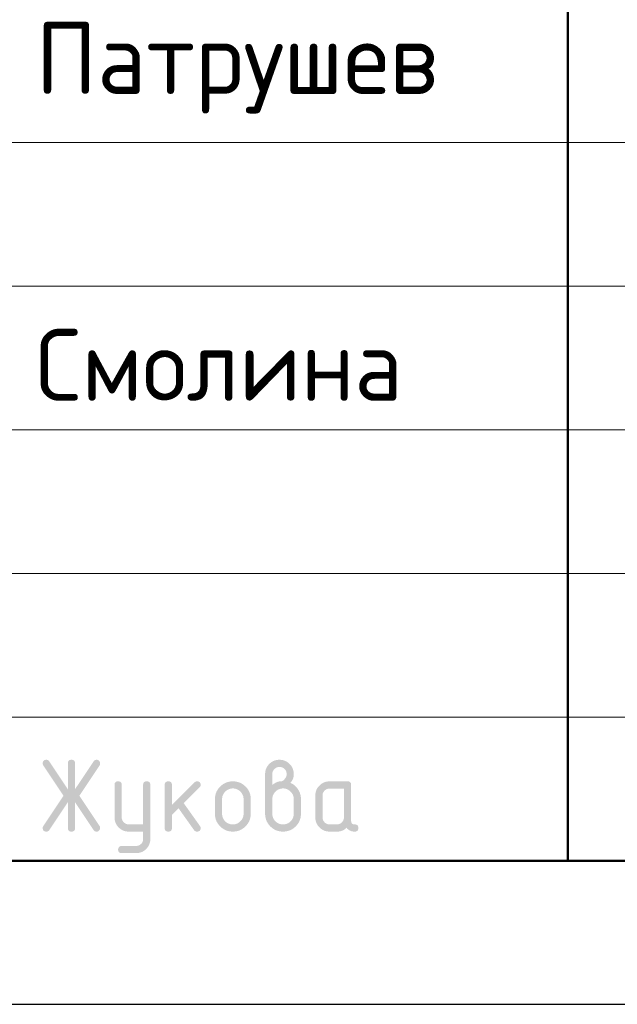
# Model space of a CAD drawing. Header units: millimetres. Extents: x 0 to 50400, y 0 to 35652.
# Tile 6 of 13: x 30109 to 32607, y 0 to 4113. Entities that reach past the tile are written whole.
import ezdxf

# ---------------------------------------------------------------- set-up
doc = ezdxf.new("R2010")
doc.units = ezdxf.units.MM
doc.layers.add('Standard', color=7, linetype='Continuous', lineweight=25)
doc.styles.add('ISOCPEUR', font='txt')

msp = doc.modelspace()

# ---------------------------------------------------------------- hatches: boundary and pattern name
at = {"layer": 'Standard', "linetype": 'Continuous', "lineweight": 25, "transparency": 33554687}
for points in [[(30310.2, 844.4), (30232.8, 728.1), (30231.7, 726.5), (30230.4, 725.2), (30229, 724), (30227.4, 723.2), (30225.8, 722.4), (30224, 721.9), (30222.1, 721.5), (30220, 721.5), (30218.2, 721.5), (30216.6, 721.8), (30215, 722), (30213.6, 722.5), (30212.2, 723), (30211, 723.8), (30209.9, 724.5), (30209, 725.5), (30208, 726.4), (30207.4, 727.7), (30206.7, 728.9), (30206.2, 730.4), (30205.7, 731.8), (30205.5, 733.5), (30205.3, 735.2), (30205.3, 737.2), (30205.3, 739.1), (30205.9, 741.1), (30206.5, 743), (30207.8, 744.9), (30292.1, 871.4), (30207.8, 997.9), (30206.5, 999.9), (30205.9, 1001.8), (30205.3, 1003.8), (30205.3, 1005.9), (30205.3, 1007.8), (30205.5, 1009.5), (30205.7, 1011.3), (30206.2, 1012.7), (30206.7, 1014.2), (30207.4, 1015.4), (30208.1, 1016.6), (30209, 1017.6), (30210, 1018.6), (30211.1, 1019.3), (30212.3, 1020.1), (30213.7, 1020.6), (30215.1, 1021), (30216.8, 1021.3), (30218.4, 1021.5), (30220.3, 1021.5), (30222.3, 1021.5), (30224, 1021.1), (30225.8, 1020.7), (30227.4, 1019.8), (30228.9, 1019), (30230.3, 1017.7), (30231.6, 1016.4), (30232.8, 1014.7), (30310.2, 898.7), (30310.2, 1006.5), (30310.2, 1008.4), (30310.5, 1010.1), (30310.7, 1011.7), (30311.2, 1013.1), (30311.7, 1014.5), (30312.4, 1015.7), (30313.1, 1016.9), (30314, 1017.8), (30314.9, 1018.7), (30316.1, 1019.4), (30317.3, 1020.1), (30318.7, 1020.6), (30320.1, 1021.1), (30321.8, 1021.3), (30323.4, 1021.5), (30325.3, 1021.5), (30327.2, 1021.5), (30328.8, 1021.3), (30330.4, 1021.1), (30331.8, 1020.6), (30333.3, 1020.1), (30334.4, 1019.4), (30335.6, 1018.7), (30336.5, 1017.8), (30337.5, 1016.9), (30338.2, 1015.7), (30338.9, 1014.5), (30339.4, 1013.1), (30339.8, 1011.7), (30340.1, 1010.1), (30340.3, 1008.4), (30340.3, 1006.5), (30340.3, 898.7), (30417.8, 1014.7), (30418.9, 1016.4), (30420.3, 1017.7), (30421.6, 1019), (30423.2, 1019.8), (30424.8, 1020.7), (30426.6, 1021.1), (30428.5, 1021.5), (30430.5, 1021.5), (30432, 1021.5), (30433.4, 1021.3), (30434.9, 1021), (30436.2, 1020.4), (30437.5, 1019.8), (30438.7, 1019), (30439.9, 1018.1), (30441, 1017), (30442, 1015.9), (30442.8, 1014.6), (30443.6, 1013.4), (30444.2, 1012.1), (30444.7, 1010.7), (30445, 1009.3), (30445.3, 1007.9), (30445.3, 1006.3), (30445.3, 1004.1), (30444.6, 1002), (30444, 999.9), (30442.8, 997.9), (30358.5, 871.4), (30442.8, 744.9), (30444, 743), (30444.6, 741), (30445.3, 738.9), (30445.3, 736.8), (30445.3, 735.2), (30445, 733.8), (30444.7, 732.4), (30444.2, 731), (30443.7, 729.7), (30442.9, 728.5), (30442.1, 727.2), (30441.1, 726.1), (30440, 724.9), (30438.8, 724.1), (30437.7, 723.3), (30436.4, 722.7), (30435.1, 722.1), (30433.7, 721.8), (30432.3, 721.5), (30430.7, 721.5), (30428.6, 721.5), (30426.7, 721.9), (30424.8, 722.4), (30423.2, 723.2), (30421.6, 724), (30420.2, 725.2), (30418.9, 726.5), (30417.8, 728.1), (30340.3, 844.4), (30340.3, 736.5), (30340.3, 734.7), (30340.1, 733), (30339.8, 731.4), (30339.4, 730), (30338.9, 728.6), (30338.2, 727.4), (30337.5, 726.2), (30336.5, 725.3), (30335.6, 724.4), (30334.4, 723.7), (30333.3, 723), (30331.8, 722.5), (30330.4, 722), (30328.8, 721.8), (30327.2, 721.5), (30325.3, 721.5), (30323.4, 721.5), (30321.8, 721.8), (30320.1, 722), (30318.7, 722.5), (30317.3, 723), (30316.1, 723.7), (30314.9, 724.4), (30314, 725.3), (30313.1, 726.2), (30312.4, 727.4), (30311.7, 728.6), (30311.2, 730), (30310.7, 731.4), (30310.5, 733), (30310.2, 734.7), (30310.2, 736.5)], [(30625, 691.2), (30625, 721.5), (30565.2, 721.5), (30562, 721.5), (30559, 721.8), (30556, 722.1), (30553.1, 722.6), (30550.2, 723.2), (30547.4, 724), (30544.6, 724.8), (30542, 725.9), (30539.3, 727), (30536.8, 728.4), (30534.2, 729.7), (30531.8, 731.4), (30529.4, 733), (30527.1, 734.9), (30524.8, 736.8), (30522.7, 739), (30520.5, 741.2), (30518.6, 743.5), (30516.7, 745.8), (30515.1, 748.2), (30513.5, 750.7), (30512.1, 753.2), (30510.7, 755.7), (30509.7, 758.4), (30508.6, 761), (30507.8, 763.8), (30507, 766.6), (30506.4, 769.5), (30505.9, 772.4), (30505.6, 775.4), (30505.3, 778.4), (30505.3, 781.5), (30505.3, 916.4), (30505.3, 918.3), (30505.6, 919.9), (30505.8, 921.5), (30506.3, 922.9), (30506.7, 924.3), (30507.4, 925.5), (30508.1, 926.7), (30509.1, 927.6), (30510, 928.6), (30511.2, 929.3), (30512.4, 930), (30513.8, 930.4), (30515.2, 930.9), (30516.8, 931.1), (30518.5, 931.4), (30520.4, 931.4), (30522.2, 931.4), (30523.9, 931.1), (30525.5, 930.9), (30526.9, 930.4), (30528.3, 930), (30529.5, 929.3), (30530.7, 928.6), (30531.6, 927.6), (30532.6, 926.7), (30533.3, 925.5), (30534, 924.4), (30534.4, 923), (30534.9, 921.5), (30535.2, 919.9), (30535.4, 918.3), (30535.4, 916.4), (30535.4, 781.6), (30535.4, 778.5), (30535.9, 775.6), (30536.5, 772.8), (30537.6, 770.2), (30538.7, 767.5), (30540.4, 765.1), (30542, 762.7), (30544.2, 760.4), (30546.4, 758.2), (30548.8, 756.6), (30551.2, 754.9), (30553.9, 753.8), (30556.5, 752.7), (30559.4, 752.2), (30562.2, 751.6), (30565.3, 751.6), (30625, 751.6), (30625, 916.4), (30625, 918.3), (30625.2, 919.9), (30625.5, 921.5), (30625.9, 923), (30626.4, 924.4), (30627.1, 925.5), (30627.8, 926.7), (30628.7, 927.6), (30629.7, 928.6), (30630.9, 929.3), (30632, 930), (30633.4, 930.4), (30634.9, 930.9), (30636.5, 931.1), (30638.1, 931.4), (30640, 931.4), (30641.9, 931.4), (30643.5, 931.1), (30645.2, 930.9), (30646.6, 930.4), (30648, 930), (30649.2, 929.3), (30650.4, 928.6), (30651.3, 927.6), (30652.2, 926.7), (30652.9, 925.5), (30653.6, 924.3), (30654.1, 923), (30654.6, 921.5), (30654.8, 919.9), (30655, 918.3), (30655, 916.4), (30655, 691.6), (30655, 688.5), (30654.8, 685.5), (30654.5, 682.5), (30654, 679.6), (30653.4, 676.7), (30652.6, 673.9), (30651.8, 671.2), (30650.8, 668.5), (30649.7, 665.8), (30648.4, 663.3), (30647, 660.8), (30645.4, 658.4), (30643.8, 655.9), (30642, 653.6), (30640.1, 651.3), (30637.9, 649.1), (30635.8, 646.9), (30633.5, 645), (30631.3, 643.1), (30628.9, 641.5), (30626.5, 639.9), (30624, 638.5), (30621.5, 637.1), (30618.9, 636), (30616.2, 634.9), (30613.5, 634.1), (30610.7, 633.3), (30607.9, 632.8), (30605, 632.2), (30602, 631.9), (30599, 631.7), (30595.9, 631.7), (30535.4, 631.7), (30533.5, 631.7), (30531.9, 631.9), (30530.2, 632.1), (30528.8, 632.6), (30527.4, 633.1), (30526.2, 633.8), (30525.1, 634.5), (30524.1, 635.4), (30523.2, 636.4), (30522.5, 637.5), (30521.8, 638.7), (30521.3, 640.1), (30520.9, 641.5), (30520.6, 643.2), (30520.4, 644.8), (30520.4, 646.7), (30520.4, 648.2), (30520.7, 649.6), (30521, 650.9), (30521.5, 652.3), (30522.1, 653.6), (30522.9, 654.8), (30523.8, 656), (30524.9, 657.2), (30526.1, 658.3), (30527.3, 659.2), (30528.5, 660), (30529.8, 660.6), (30531.1, 661.1), (30532.5, 661.4), (30533.9, 661.7), (30535.4, 661.7), (30595.1, 661.7), (30598.3, 661.7), (30601.2, 662.2), (30604.1, 662.8), (30606.8, 663.8), (30609.4, 664.9), (30611.8, 666.4), (30614.2, 668), (30616.4, 670.1), (30618.5, 672.2), (30620.2, 674.6), (30621.8, 676.9), (30622.8, 679.6), (30623.9, 682.2), (30624.5, 685.1), (30625, 688)], [(30745.2, 832.8), (30839.5, 927.1), (30840.6, 928.1), (30841.8, 929), (30843, 929.8), (30844.3, 930.3), (30845.7, 930.8), (30847.1, 931.1), (30848.6, 931.4), (30850.2, 931.4), (30852.1, 931.4), (30853.7, 931.1), (30855.3, 930.9), (30856.7, 930.4), (30858.2, 930), (30859.3, 929.3), (30860.5, 928.6), (30861.4, 927.6), (30862.4, 926.7), (30863.1, 925.5), (30863.8, 924.3), (30864.2, 922.9), (30864.7, 921.5), (30864.9, 919.9), (30865.2, 918.3), (30865.2, 916.4), (30865.2, 914.9), (30864.9, 913.5), (30864.6, 912.1), (30864, 910.8), (30863.5, 909.5), (30862.6, 908.3), (30861.8, 907.1), (30860.6, 905.9), (30794.8, 840.1), (30862.2, 745.2), (30863.7, 743.1), (30864.4, 740.9), (30865.2, 738.7), (30865.2, 736.3), (30865.2, 734.5), (30864.9, 732.8), (30864.7, 731.2), (30864.2, 729.9), (30863.8, 728.5), (30863.1, 727.3), (30862.4, 726.2), (30861.4, 725.2), (30860.5, 724.3), (30859.3, 723.6), (30858.2, 722.9), (30856.7, 722.5), (30855.3, 722), (30853.7, 721.8), (30852.1, 721.5), (30850.2, 721.5), (30848.2, 721.5), (30846.4, 721.9), (30844.7, 722.3), (30843.1, 723.1), (30841.5, 723.9), (30840.2, 725.1), (30838.8, 726.3), (30837.7, 727.9), (30773.2, 818.6), (30745.2, 790.6), (30745.2, 736.5), (30745.2, 734.7), (30745, 733), (30744.7, 731.4), (30744.3, 730), (30743.8, 728.6), (30743.1, 727.4), (30742.4, 726.2), (30741.5, 725.3), (30740.5, 724.4), (30739.4, 723.7), (30738.2, 723), (30736.8, 722.5), (30735.4, 722), (30733.7, 721.8), (30732.1, 721.5), (30730.2, 721.5), (30728.3, 721.5), (30726.7, 721.8), (30725, 722), (30723.6, 722.5), (30722.2, 723), (30721, 723.7), (30719.9, 724.4), (30718.9, 725.3), (30718, 726.2), (30717.3, 727.4), (30716.6, 728.6), (30716.1, 730), (30715.6, 731.4), (30715.4, 733), (30715.2, 734.7), (30715.2, 736.5), (30715.2, 916.4), (30715.2, 918.3), (30715.4, 919.9), (30715.6, 921.5), (30716.1, 922.9), (30716.6, 924.3), (30717.3, 925.5), (30718, 926.7), (30718.9, 927.6), (30719.9, 928.6), (30721, 929.3), (30722.2, 930), (30723.6, 930.4), (30725, 930.9), (30726.7, 931.1), (30728.3, 931.4), (30730.2, 931.4), (30732.1, 931.4), (30733.7, 931.1), (30735.4, 930.9), (30736.8, 930.4), (30738.2, 930), (30739.4, 929.3), (30740.5, 928.6), (30741.5, 927.6), (30742.4, 926.7), (30743.1, 925.5), (30743.8, 924.3), (30744.3, 922.9), (30744.7, 921.5), (30745, 919.9), (30745.2, 918.3), (30745.2, 916.4)]]:
    msp.add_hatch(color=7, dxfattribs=at).paths.add_polyline_path(points, flags=16)
h = msp.add_hatch(color=7, dxfattribs=at)
h.paths.add_polyline_path([(31164.9, 916.5), (31169.6, 920.2), (31174.2, 923), (31178.8, 925.9), (31183.2, 927.7), (31187.5, 929.6), (31191.7, 930.5), (31195.9, 931.5), (31199.9, 931.5), (31202.2, 931.5), (31204.4, 932.1), (31206.7, 932.8), (31208.8, 934.1), (31211, 935.4), (31213.1, 937.4), (31215.1, 939.3), (31217.1, 941.9), (31219.1, 944.4), (31220.5, 946.8), (31222, 949.3), (31222.9, 951.7), (31223.9, 954.1), (31224.4, 956.6), (31224.9, 959), (31224.9, 961.5), (31224.9, 964.6), (31224.3, 967.6), (31223.8, 970.5), (31222.7, 973.2), (31221.6, 975.8), (31220, 978.2), (31218.4, 980.7), (31216.2, 982.8), (31214.1, 985), (31211.7, 986.6), (31209.2, 988.2), (31206.6, 989.3), (31203.9, 990.4), (31201, 990.9), (31198.1, 991.5), (31194.9, 991.5), (31191.8, 991.5), (31188.9, 990.9), (31186, 990.4), (31183.3, 989.3), (31180.7, 988.2), (31178.2, 986.5), (31175.8, 984.9), (31173.6, 982.7), (31171.4, 980.5), (31169.8, 978.1), (31168.2, 975.7), (31167.1, 973), (31166, 970.4), (31165.4, 967.5), (31164.9, 964.6), (31164.9, 961.5)])
h.paths.add_polyline_path([(31239.6, 925.4), (31244.8, 923.3), (31249.4, 920.4), (31254.1, 917.7), (31258.2, 914.2), (31262.2, 910.8), (31265.8, 906.7), (31269.4, 902.6), (31272.4, 897.9), (31275.4, 893.2), (31277.7, 888.3), (31280, 883.3), (31281.5, 878.1), (31283, 873), (31283.8, 867.6), (31284.5, 862.2), (31284.5, 856.5), (31284.5, 796.5), (31284.5, 792.6), (31284.2, 788.9), (31283.9, 785.1), (31283.2, 781.5), (31282.5, 777.8), (31281.5, 774.4), (31280.4, 770.9), (31279.1, 767.6), (31277.7, 764.2), (31276, 761.1), (31274.3, 757.9), (31272.2, 754.9), (31270.2, 751.8), (31267.8, 749), (31265.4, 746.1), (31262.7, 743.4), (31259.9, 740.6), (31257, 738.2), (31254.2, 735.9), (31251.1, 733.8), (31248.1, 731.8), (31244.9, 730.1), (31241.8, 728.4), (31238.5, 727), (31235.2, 725.6), (31231.7, 724.6), (31228.2, 723.6), (31224.7, 722.9), (31221, 722.2), (31217.3, 721.9), (31213.6, 721.5), (31209.7, 721.5), (31205.8, 721.5), (31202, 721.9), (31198.2, 722.2), (31194.6, 722.9), (31191, 723.6), (31187.6, 724.6), (31184.1, 725.7), (31180.8, 727), (31177.4, 728.4), (31174.3, 730.1), (31171.1, 731.8), (31168.1, 733.9), (31165.1, 735.9), (31162.2, 738.3), (31159.3, 740.7), (31156.6, 743.5), (31153.9, 746.2), (31151.5, 749.1), (31149.1, 752), (31147.1, 755), (31145, 758), (31143.3, 761.2), (31141.6, 764.4), (31140.3, 767.7), (31138.9, 771), (31137.9, 774.5), (31136.9, 777.9), (31136.2, 781.6), (31135.5, 785.2), (31135.2, 788.9), (31134.8, 792.6), (31134.8, 796.5), (31134.8, 961.5), (31134.8, 964.7), (31135.1, 967.7), (31135.4, 970.8), (31135.9, 973.7), (31136.5, 976.6), (31137.3, 979.4), (31138.1, 982.1), (31139.2, 984.8), (31140.3, 987.5), (31141.6, 990), (31143, 992.5), (31144.6, 995), (31146.3, 997.4), (31148.2, 999.7), (31150.1, 1002), (31152.3, 1004.2), (31154.5, 1006.3), (31156.8, 1008.2), (31159.1, 1010.1), (31161.5, 1011.8), (31163.9, 1013.4), (31166.4, 1014.7), (31169, 1016.1), (31171.6, 1017.2), (31174.3, 1018.3), (31177, 1019.1), (31179.8, 1019.9), (31182.7, 1020.5), (31185.5, 1021), (31188.5, 1021.3), (31191.5, 1021.5), (31194.7, 1021.5), (31197.8, 1021.5), (31200.8, 1021.3), (31203.9, 1021), (31206.7, 1020.5), (31209.6, 1019.9), (31212.4, 1019.1), (31215.2, 1018.3), (31217.9, 1017.2), (31220.5, 1016.1), (31223, 1014.7), (31225.6, 1013.3), (31228, 1011.7), (31230.4, 1010.1), (31232.7, 1008.1), (31235, 1006.2), (31237.2, 1004), (31239.3, 1001.9), (31241.2, 999.6), (31243.1, 997.3), (31244.7, 994.8), (31246.4, 992.4), (31247.7, 989.9), (31249.1, 987.3), (31250.2, 984.7), (31251.2, 982), (31252.1, 979.2), (31252.9, 976.5), (31253.4, 973.6), (31254, 970.7), (31254.2, 967.7), (31254.5, 964.7), (31254.5, 961.5), (31254.5, 955.9), (31253.6, 950.8), (31252.6, 945.7), (31250.8, 941.1), (31248.9, 936.6), (31246.1, 932.7), (31243.4, 928.8)], flags=16)
h.paths.add_polyline_path([(31254.5, 796.6), (31254.5, 856.6), (31254.5, 861.2), (31253.7, 865.5), (31252.9, 869.9), (31251.2, 873.8), (31249.6, 877.8), (31247.2, 881.4), (31244.7, 885.1), (31241.5, 888.4), (31238.2, 891.7), (31234.6, 894.1), (31231, 896.6), (31227, 898.3), (31223.1, 899.9), (31218.7, 900.7), (31214.4, 901.6), (31209.7, 901.6), (31205, 901.6), (31200.7, 900.7), (31196.3, 899.9), (31192.4, 898.3), (31188.4, 896.6), (31184.8, 894.1), (31181.1, 891.7), (31177.9, 888.4), (31174.6, 885.1), (31172.2, 881.4), (31169.8, 877.8), (31168.1, 873.8), (31166.5, 869.9), (31165.7, 865.5), (31164.9, 861.2), (31164.9, 856.6), (31164.9, 796.6), (31164.9, 791.9), (31165.7, 787.5), (31166.5, 783.2), (31168.1, 779.2), (31169.8, 775.2), (31172.2, 771.6), (31174.6, 767.9), (31177.9, 764.7), (31181.1, 761.4), (31184.8, 758.9), (31188.4, 756.5), (31192.4, 754.9), (31196.3, 753.2), (31200.7, 752.4), (31205, 751.6), (31209.7, 751.6), (31214.4, 751.6), (31218.7, 752.4), (31223.1, 753.2), (31227, 754.9), (31231, 756.5), (31234.6, 759), (31238.2, 761.5), (31241.5, 764.8), (31244.7, 768.1), (31247.2, 771.7), (31249.6, 775.3), (31251.2, 779.3), (31252.9, 783.3), (31253.7, 787.6), (31254.5, 791.9)])
h = msp.add_hatch(color=7, dxfattribs=at)
h.paths.add_polyline_path([(30925, 796.5), (30925, 856.4), (30925, 860.3), (30925.3, 864.1), (30925.7, 867.8), (30926.4, 871.4), (30927, 875), (30928.1, 878.5), (30929.1, 881.9), (30930.5, 885.3), (30931.8, 888.6), (30933.6, 891.7), (30935.3, 894.9), (30937.3, 897.9), (30939.4, 901), (30941.8, 903.8), (30944.2, 906.7), (30946.9, 909.5), (30949.6, 912.2), (30952.5, 914.6), (30955.4, 917), (30958.4, 919.1), (30961.4, 921.1), (30964.6, 922.8), (30967.8, 924.5), (30971.1, 925.9), (30974.4, 927.3), (30977.8, 928.3), (30981.3, 929.3), (30984.9, 930), (30988.5, 930.7), (30992.2, 931), (30996, 931.4), (30999.9, 931.4), (31003.8, 931.4), (31007.6, 931), (31011.4, 930.7), (31015, 930), (31018.6, 929.3), (31022.1, 928.3), (31025.6, 927.3), (31028.9, 926), (31032.2, 924.6), (31035.4, 922.9), (31038.6, 921.2), (31041.6, 919.2), (31044.6, 917.1), (31047.5, 914.8), (31050.3, 912.4), (31053, 909.7), (31055.8, 907), (31058.1, 904.1), (31060.5, 901.3), (31062.5, 898.2), (31064.6, 895.2), (31066.3, 892), (31068, 888.9), (31069.3, 885.5), (31070.7, 882.2), (31071.7, 878.7), (31072.7, 875.2), (31073.4, 871.6), (31074, 868), (31074.4, 864.2), (31074.7, 860.4), (31074.7, 856.4), (31074.7, 796.5), (31074.7, 792.6), (31074.4, 788.9), (31074, 785.1), (31073.3, 781.5), (31072.7, 777.9), (31071.6, 774.4), (31070.6, 771), (31069.2, 767.7), (31067.9, 764.4), (31066.2, 761.2), (31064.5, 758), (31062.4, 755), (31060.3, 752), (31058, 749.1), (31055.6, 746.2), (31052.8, 743.5), (31050.1, 740.7), (31047.2, 738.3), (31044.3, 735.9), (31041.3, 733.9), (31038.3, 731.8), (31035.1, 730.1), (31031.9, 728.4), (31028.6, 727), (31025.3, 725.6), (31021.9, 724.6), (31018.4, 723.6), (31014.8, 722.9), (31011.2, 722.2), (31007.5, 721.9), (31003.7, 721.5), (30999.9, 721.5), (30996, 721.5), (30992.2, 721.9), (30988.5, 722.2), (30984.9, 722.9), (30981.3, 723.6), (30977.8, 724.6), (30974.4, 725.6), (30971.1, 727), (30967.8, 728.4), (30964.6, 730.1), (30961.4, 731.8), (30958.4, 733.9), (30955.4, 735.9), (30952.5, 738.3), (30949.6, 740.7), (30946.9, 743.5), (30944.2, 746.2), (30941.8, 749.1), (30939.4, 752), (30937.3, 755), (30935.3, 758), (30933.6, 761.2), (30931.8, 764.4), (30930.5, 767.7), (30929.1, 771), (30928.1, 774.4), (30927, 777.9), (30926.4, 781.5), (30925.7, 785.1), (30925.3, 788.9), (30925, 792.6)], flags=16)
h.paths.add_polyline_path([(31044.7, 796.6), (31044.7, 856.6), (31044.7, 861.2), (31043.8, 865.5), (31043, 869.9), (31041.4, 873.8), (31039.7, 877.8), (31037.3, 881.4), (31034.8, 885.1), (31031.5, 888.4), (31028.3, 891.7), (31024.6, 894.1), (31021, 896.6), (31017.1, 898.3), (31013.1, 899.9), (31008.8, 900.7), (31004.5, 901.6), (30999.9, 901.6), (30995.2, 901.6), (30990.9, 900.7), (30986.6, 899.9), (30982.7, 898.3), (30978.7, 896.6), (30975.1, 894.1), (30971.5, 891.7), (30968.2, 888.4), (30964.9, 885.1), (30962.4, 881.4), (30960, 877.8), (30958.3, 873.8), (30956.7, 869.9), (30955.9, 865.5), (30955, 861.2), (30955, 856.6), (30955, 796.6), (30955, 791.9), (30955.9, 787.5), (30956.7, 783.2), (30958.3, 779.2), (30959.9, 775.2), (30962.4, 771.6), (30964.8, 767.9), (30968.1, 764.7), (30971.3, 761.4), (30974.9, 758.9), (30978.5, 756.5), (30982.5, 754.9), (30986.5, 753.2), (30990.8, 752.4), (30995.2, 751.6), (30999.9, 751.6), (31004.5, 751.6), (31008.8, 752.4), (31013.1, 753.2), (31017.1, 754.9), (31021, 756.5), (31024.6, 759), (31028.3, 761.5), (31031.5, 764.8), (31034.8, 768.1), (31037.3, 771.7), (31039.7, 775.3), (31041.4, 779.3), (31043, 783.3), (31043.8, 787.6), (31044.7, 791.9)])
h = msp.add_hatch(color=7, dxfattribs=at)
h.paths.add_polyline_path([(31464.3, 901.3), (31404.6, 901.3), (31401.5, 901.3), (31398.6, 900.8), (31395.7, 900.2), (31393.1, 899.1), (31390.4, 898), (31388, 896.4), (31385.6, 894.8), (31383.4, 892.6), (31381.2, 890.4), (31379.6, 888), (31378, 885.6), (31376.9, 882.9), (31375.8, 880.3), (31375.3, 877.4), (31374.7, 874.5), (31374.7, 871.4), (31374.7, 781.5), (31374.7, 778.5), (31375.3, 775.6), (31375.8, 772.8), (31376.9, 770.1), (31378, 767.5), (31379.7, 765.1), (31381.3, 762.7), (31383.5, 760.4), (31385.7, 758.2), (31388.2, 756.6), (31390.6, 754.9), (31393.2, 753.8), (31395.8, 752.7), (31398.7, 752.2), (31401.5, 751.6), (31404.6, 751.6), (31434.5, 751.6), (31437.6, 751.6), (31440.4, 752.1), (31443.3, 752.7), (31446, 753.8), (31448.6, 754.9), (31451, 756.5), (31453.4, 758.1), (31455.6, 760.3), (31457.8, 762.5), (31459.4, 764.9), (31461.1, 767.4), (31462.1, 770), (31463.2, 772.7), (31463.8, 775.5), (31464.3, 778.4), (31464.3, 781.5)])
h.paths.add_polyline_path([(31524.4, 736.5), (31524.4, 734.7), (31524.1, 733), (31523.9, 731.4), (31523.4, 730), (31523, 728.6), (31522.3, 727.4), (31521.6, 726.2), (31520.6, 725.3), (31519.7, 724.4), (31518.5, 723.7), (31517.4, 723), (31515.9, 722.5), (31514.5, 722), (31512.9, 721.8), (31511.2, 721.5), (31509.4, 721.5), (31504.2, 721.5), (31499.4, 722.5), (31494.6, 723.5), (31490.4, 725.5), (31486.1, 727.5), (31482.3, 730.5), (31478.4, 733.5), (31475.1, 737.4), (31471, 733.5), (31466.4, 730.5), (31461.7, 727.5), (31456.7, 725.5), (31451.6, 723.5), (31446, 722.5), (31440.5, 721.5), (31434.5, 721.5), (31404.6, 721.5), (31401.4, 721.5), (31398.4, 721.8), (31395.4, 722.1), (31392.4, 722.6), (31389.5, 723.2), (31386.8, 724), (31384, 724.8), (31381.3, 725.9), (31378.7, 727), (31376.1, 728.3), (31373.6, 729.7), (31371.2, 731.3), (31368.8, 732.9), (31366.5, 734.8), (31364.2, 736.7), (31362, 738.9), (31359.8, 741.1), (31357.9, 743.4), (31356, 745.7), (31354.4, 748.1), (31352.8, 750.5), (31351.4, 753), (31350.1, 755.6), (31349, 758.2), (31347.9, 760.9), (31347.1, 763.7), (31346.3, 766.5), (31345.7, 769.4), (31345.2, 772.3), (31344.9, 775.3), (31344.7, 778.3), (31344.7, 781.5), (31344.7, 871.4), (31344.7, 874.6), (31344.9, 877.6), (31345.2, 880.6), (31345.7, 883.5), (31346.3, 886.5), (31347.1, 889.2), (31347.9, 892), (31349, 894.7), (31350.1, 897.3), (31351.4, 899.9), (31352.8, 902.4), (31354.4, 904.8), (31356, 907.2), (31357.9, 909.5), (31359.8, 911.8), (31362, 914), (31364.2, 916.2), (31366.5, 918.1), (31368.8, 920), (31371.2, 921.6), (31373.6, 923.2), (31376.1, 924.6), (31378.7, 925.9), (31381.3, 927), (31384, 928.1), (31386.8, 928.9), (31389.5, 929.8), (31392.4, 930.3), (31395.4, 930.8), (31398.4, 931.1), (31401.4, 931.4), (31404.6, 931.4), (31479.4, 931.4), (31481.3, 931.4), (31482.9, 931.1), (31484.6, 930.9), (31486, 930.4), (31487.4, 930), (31488.5, 929.3), (31489.7, 928.6), (31490.6, 927.6), (31491.6, 926.7), (31492.3, 925.5), (31493, 924.3), (31493.4, 922.9), (31493.9, 921.5), (31494.1, 919.9), (31494.4, 918.3), (31494.4, 916.4), (31494.4, 766.5), (31494.4, 764.6), (31494.6, 763), (31494.9, 761.4), (31495.3, 759.9), (31495.8, 758.5), (31496.5, 757.4), (31497.2, 756.2), (31498.1, 755.3), (31499.1, 754.3), (31500.2, 753.6), (31501.4, 752.9), (31502.8, 752.5), (31504.2, 752), (31505.9, 751.8), (31507.5, 751.5), (31509.4, 751.5), (31511.2, 751.5), (31512.9, 751.3), (31514.5, 751), (31515.9, 750.6), (31517.3, 750.1), (31518.5, 749.4), (31519.7, 748.7), (31520.6, 747.8), (31521.6, 746.8), (31522.3, 745.7), (31523, 744.5), (31523.4, 743.1), (31523.9, 741.7), (31524.1, 740), (31524.4, 738.4)], flags=16)

# ---------------------------------------------------------------- linework, layer by layer
at = {"layer": 'Standard', "color": 7, "linetype": 'Continuous', "lineweight": 50, "transparency": 33554687}
msp.add_line((32400, 600), (32400, 7200), dxfattribs=at)
at = {"layer": 'Standard', "color": 7, "linetype": 'Continuous', "lineweight": 13, "transparency": 33554687}
for p, q in [((27600, 3600), (35400, 3600)), ((27600, 3000), (35400, 3000)), ((27600, 3000), (35400, 3000)), ((27600, 2400), (35400, 2400)), ((27600, 2400), (35400, 2400)), ((27600, 1800), (35400, 1800)), ((27600, 1200), (35400, 1200))]:
    msp.add_line(p, q, dxfattribs=at)
at = {"layer": 'Standard', "color": 7, "linetype": 'Continuous', "lineweight": 25, "transparency": 33554687}
msp.add_line((27600, 600), (49800, 600), dxfattribs=at)
msp.add_line((27600, 600), (49800, 600), dxfattribs=at)
msp.add_line((27600, 600), (49800, 600), dxfattribs=at)
msp.add_lwpolyline([(0, 0), (50400, 0), (50400, 35640), (0, 35640), (0, 0)], close=True, dxfattribs=at)
at = {"layer": 'Standard', "color": 7, "linetype": 'Continuous', "lineweight": 13, "transparency": 33554687}
msp.add_lwpolyline([(50400, 35640), (0, 35640), (0, 0), (50400, 0), (50400, 35640)], dxfattribs=at)
msp.add_lwpolyline([(50400, 35640), (0, 35640), (0, 0), (50400, 0), (50400, 35640)], dxfattribs=at)
at = {"layer": 'Standard', "color": 7, "linetype": 'Continuous', "lineweight": 50, "transparency": 33554687}
msp.add_lwpolyline([(2400, 35040), (49800, 35040), (49800, 600), (2400, 600), (2400, 35040)], close=True, dxfattribs=at)
at = {"layer": 'Standard', "color": 7, "linetype": 'Continuous', "lineweight": 25, "transparency": 33554687}
msp.add_lwpolyline([(49800, 7200), (27600, 7200), (27600, 600), (49800, 600), (49800, 7200)], dxfattribs=at)

# ---------------------------------------------------------------- texts
at = {"layer": 'Standard', "color": 7, "linetype": 'Continuous', "lineweight": 25, "transparency": 33554687, "char_height": 300, "attachment_point": 7, "style": 'ISOCPEUR'}
for s, insert, width in [('\\W0.97;Патрушев', (30175.3, 3721.5), 2004.223), ('\\W0.96;Смолина', (30175.3, 2521.5), 1673.185)]:
    msp.add_mtext(s, dxfattribs=dict(at, insert=insert, width=width))

doc.saveas('drawing.dxf')
